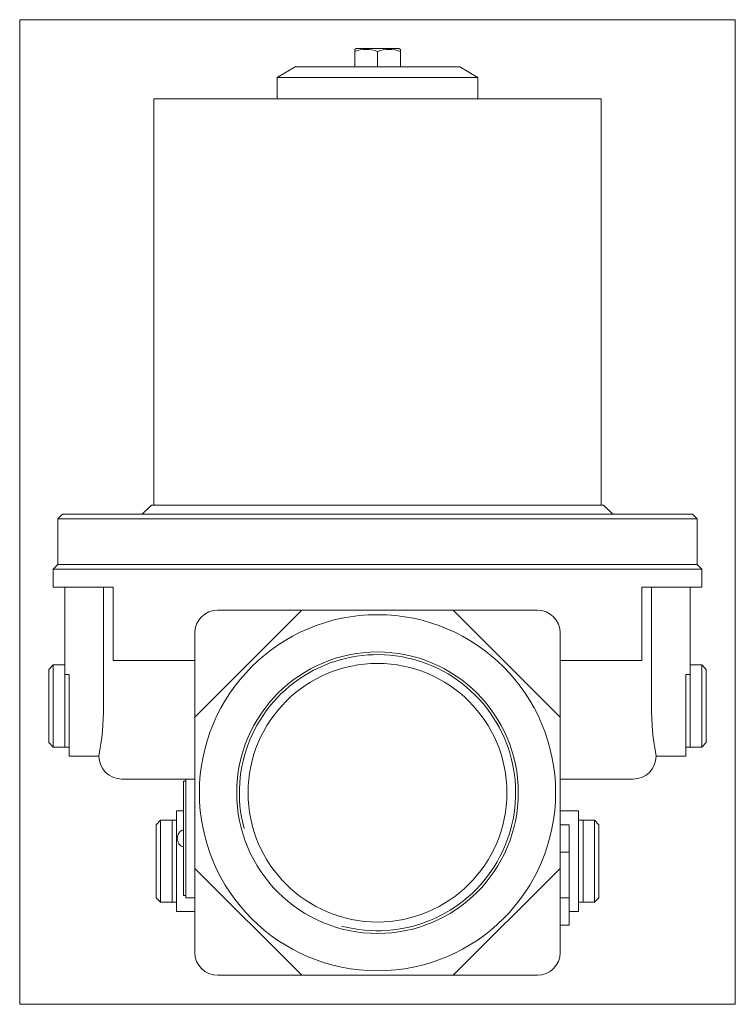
# Model space of a CAD drawing. Extents: x 70 to 226, y -3 to 213.
import ezdxf
from ezdxf.xclip import XClip

# ---------------------------------------------------------------- set-up
doc = ezdxf.new("R2010")
doc.units = 0
doc.header["$LTSCALE"] = 25.4
doc.header["$MEASUREMENT"] = 0
doc.header["$XCLIPFRAME"] = 2
doc.layers.get('0').update_dxf_attribs({"linetype": 'CONTINUOUS'})
for name, color, linetype in [('CEWKA_40-65', 7, 'CONTINUOUS'), ('K-006GOT_', 7, 'CONTINUOUS'), ('T-026', 7, 'CONTINUOUS'), ('WA_031_01_00_001', 7, 'CONTINUOUS'), ('WA_031_01_00_005', 7, 'CONTINUOUS'), ('WA_031_01_00_010', 7, 'CONTINUOUS'), ('WA_031_01_00_012', 7, 'CONTINUOUS'), ('WA_031_01_01BEZ_', 7, 'CONTINUOUS'), ('Ś-006M6X12SZEŚC_', 7, 'CONTINUOUS')]:
    doc.layers.add(name, color=color, linetype=linetype)

# ---------------------------------------------------------------- blocks, each defined once
blk = doc.blocks.new('SE1')
at = {"layer": 'CEWKA_40-65', "color": 7, "linetype": 'CONTINUOUS', "lineweight": 0}
for p, q in [((99.07, 195.8), (99.07, 106.8)), ((99.07, 195.8), (197.07, 195.8)), ((197.07, 106.8), (197.07, 195.8))]:
    blk.add_line(p, q, dxfattribs=at)
at = {"layer": 'K-006GOT_', "color": 7, "linetype": 'CONTINUOUS', "lineweight": 0}
blk.add_arc((106.22, 33.8), 2, 108.8769, 251.1231, dxfattribs=at)
at = {"layer": 'T-026', "color": 7, "linetype": 'CONTINUOUS', "lineweight": 0}
for p, q in [((106.07, 46.3), (105.57, 46.3)), ((105.57, 46.3), (105.57, 45.3)), ((105.57, 45.3), (105.57, 22.3)), ((105.57, 22.3), (105.57, 21.3)), ((106.07, 21.3), (105.57, 21.3))]:
    blk.add_line(p, q, dxfattribs=at)
at = {"layer": 'WA_031_01_00_001', "color": 7, "linetype": 'CONTINUOUS', "lineweight": 0}
for p, q in [((98.57, 106.8), (96.57, 104.8)), ((98.57, 106.8), (197.57, 106.8)), ((199.57, 104.8), (197.57, 106.8)), ((79.07, 104.8), (78.07, 103.8)), ((78.07, 103.8), (78.07, 93.8)), ((78.07, 103.8), (218.07, 103.8)), ((217.07, 104.8), (79.07, 104.8)), ((218.07, 103.8), (217.07, 104.8)), ((218.07, 93.8), (218.07, 103.8)), ((78.07, 93.8), (218.07, 93.8))]:
    blk.add_line(p, q, dxfattribs=at)
at = {"layer": 'WA_031_01_00_005', "color": 7, "linetype": 'CONTINUOUS', "lineweight": 0}
for p, q in [((130.07, 202.8), (126.07, 200.49)), ((166.07, 202.8), (130.07, 202.8)), ((170.07, 200.49), (166.07, 202.8)), ((126.07, 200.49), (170.07, 200.49)), ((126.07, 200.49), (126.07, 195.8)), ((170.07, 195.8), (170.07, 200.49))]:
    blk.add_line(p, q, dxfattribs=at)
at = {"layer": 'WA_031_01_00_010', "color": 7, "linetype": 'CONTINUOUS', "lineweight": 0}
for p, q in [((77.07, 71.8), (76.07, 70.8)), ((77.07, 71.8), (77.07, 53.8)), ((79.57, 71.8), (77.07, 71.8)), ((219.07, 71.8), (216.57, 71.8)), ((219.07, 71.8), (219.07, 53.8)), ((220.07, 70.8), (219.07, 71.8)), ((76.07, 70.8), (76.07, 54.8)), ((79.57, 69.72), (79.57, 53.8)), ((216.57, 69.72), (216.57, 53.8)), ((220.07, 70.8), (220.07, 54.8)), ((76.07, 54.8), (77.07, 53.8)), ((219.07, 53.8), (220.07, 54.8)), ((77.07, 53.8), (79.57, 53.8)), ((216.57, 53.8), (219.07, 53.8)), ((100.57, 37.8), (99.57, 36.8)), ((99.57, 36.8), (99.57, 20.8)), ((100.57, 37.8), (100.57, 19.8)), ((103.07, 37.8), (100.57, 37.8)), ((103.07, 37.8), (103.07, 19.8)), ((193.07, 37.8), (193.07, 19.8)), ((195.57, 37.8), (193.07, 37.8)), ((195.57, 37.8), (195.57, 19.8)), ((196.57, 36.8), (195.57, 37.8)), ((196.57, 36.8), (196.57, 20.8)), ((99.57, 20.8), (100.57, 19.8)), ((100.57, 19.8), (103.07, 19.8)), ((193.07, 19.8), (195.57, 19.8)), ((195.57, 19.8), (196.57, 20.8))]:
    blk.add_line(p, q, dxfattribs=at)
at = {"layer": 'WA_031_01_00_012', "color": 7, "linetype": 'CONTINUOUS', "lineweight": 0}
for p, q in [((79.57, 69.72), (79.57, 53.8)), ((216.57, 69.72), (216.57, 53.8)), ((79.57, 53.8), (80.57, 53.8)), ((215.57, 53.8), (216.57, 53.8)), ((103.07, 37.8), (103.07, 19.8)), ((104.07, 37.8), (103.07, 37.8)), ((193.07, 37.8), (192.07, 37.8)), ((193.07, 37.8), (193.07, 19.8)), ((103.07, 19.8), (104.07, 19.8)), ((192.07, 19.8), (193.07, 19.8))]:
    blk.add_line(p, q, dxfattribs=at)
at = {"layer": 'WA_031_01_01BEZ_', "color": 7, "linetype": 'CONTINUOUS', "lineweight": 0}
for p, q in [((78.07, 93.8), (77.07, 92.8)), ((77.07, 92.8), (219.07, 92.8)), ((77.07, 92.8), (77.07, 88.8)), ((218.07, 93.8), (78.07, 93.8)), ((219.07, 92.8), (218.07, 93.8)), ((219.07, 88.8), (219.07, 92.8)), ((90.22, 88.8), (77.07, 88.8)), ((79.57, 69.72), (79.57, 88.8)), ((88.07, 62.8), (88.07, 88.8)), ((90.22, 72.8), (90.22, 88.8)), ((205.92, 72.8), (205.92, 88.8)), ((219.07, 88.8), (205.92, 88.8)), ((208.07, 62.8), (208.07, 88.8)), ((216.57, 88.8), (216.57, 69.72)), ((108.07, 60.37), (131.5, 83.8)), ((131.5, 83.8), (113.07, 83.8)), ((131.5, 83.8), (164.64, 83.8)), ((183.07, 83.8), (164.64, 83.8)), ((164.64, 83.8), (188.07, 60.37)), ((108.07, 78.8), (108.07, 60.37)), ((188.07, 60.37), (188.07, 78.8)), ((108.07, 72.8), (90.22, 72.8)), ((205.92, 72.8), (188.07, 72.8)), ((80.57, 69.72), (79.57, 69.72)), ((80.57, 62.8), (80.57, 69.72)), ((215.57, 69.72), (215.57, 62.8)), ((216.57, 69.72), (215.57, 69.72)), ((80.57, 51.8), (80.57, 62.8)), ((215.57, 62.8), (215.57, 51.8)), ((108.07, 27.23), (108.07, 60.37)), ((188.07, 60.37), (188.07, 27.23)), ((80.57, 51.8), (87.07, 51.8)), ((209.07, 51.8), (215.57, 51.8)), ((92.07, 46.8), (106.07, 46.8)), ((106.07, 20.8), (106.07, 46.8)), ((106.07, 46.8), (108.07, 46.8)), ((188.07, 46.8), (204.07, 46.8)), ((105.57, 39.8), (104.07, 39.8)), ((104.07, 17.8), (104.07, 39.8)), ((192.07, 39.8), (188.07, 39.8)), ((192.07, 39.8), (192.07, 17.8)), ((190.07, 36.8), (188.07, 36.8)), ((190.07, 30.8), (190.07, 36.8)), ((190.07, 30.8), (188.07, 30.8)), ((190.07, 20.8), (190.07, 30.8)), ((108.07, 27.23), (108.07, 8.8)), ((131.5, 3.8), (108.07, 27.23)), ((188.07, 27.23), (164.64, 3.8)), ((188.07, 8.8), (188.07, 27.23)), ((106.07, 20.8), (108.07, 20.8)), ((190.07, 20.8), (188.07, 20.8)), ((190.07, 14.8), (190.07, 20.8)), ((104.07, 17.8), (108.07, 17.8)), ((190.07, 17.8), (192.07, 17.8)), ((190.07, 14.8), (188.07, 14.8)), ((113.07, 3.8), (131.5, 3.8)), ((164.64, 3.8), (131.5, 3.8)), ((164.64, 3.8), (183.07, 3.8))]:
    blk.add_line(p, q, dxfattribs=at)
for radius in [39, 30.83, 28.33]:
    blk.add_circle((148.07, 43.8), radius, dxfattribs=at)
for centre, radius, start, end in [((113.07, 78.8), 5, 90, 180), ((183.07, 78.8), 5, 0, 90), ((148.07, 43.8), 30.25, 255, 195), ((26.3, 62.87), 61.77, 349.6758, 359.9353), ((269.84, 62.87), 61.77, 180.0647, 190.3242), ((92.07, 51.8), 5, 180, 270), ((204.07, 51.8), 5, 270, 360), ((113.07, 8.8), 5, 180, 270), ((183.07, 8.8), 5, 270, 360)]:
    blk.add_arc(centre, radius, start, end, dxfattribs=at)
at = {"layer": 'Ś-006M6X12SZEŚC_', "color": 7, "linetype": 'CONTINUOUS', "lineweight": 0}
for p, q in [((143.37, 206.8), (143.07, 206.62)), ((143.08, 206.63), (143.08, 206.18)), ((143.08, 206.18), (143.08, 202.8)), ((152.77, 206.8), (143.37, 206.8)), ((148.07, 206.18), (148.07, 202.8)), ((153.08, 206.62), (152.77, 206.8)), ((153.07, 206.18), (153.07, 206.63)), ((153.07, 206.18), (153.07, 202.8))]:
    blk.add_line(p, q, dxfattribs=at)
for centre, radius, start, end in [((145.57, 199.36), 7.26, 69.8522, 110.1015), ((150.57, 199.33), 7.29, 69.9587, 110.0181)]:
    blk.add_arc(centre, radius, start, end, dxfattribs=at)

msp = doc.modelspace()

# ---------------------------------------------------------------- block references
at = {"color": 0, "lineweight": 0}
ref = msp.add_blockref('SE1', (0, 0), dxfattribs=at)
XClip(ref).set_block_clipping_path([(69.7196756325, -2.5534980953), (226.4196694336, 213.1464960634)])
ref.dxf.unprotected_set("ltscale", 0)

doc.saveas('drawing.dxf')
